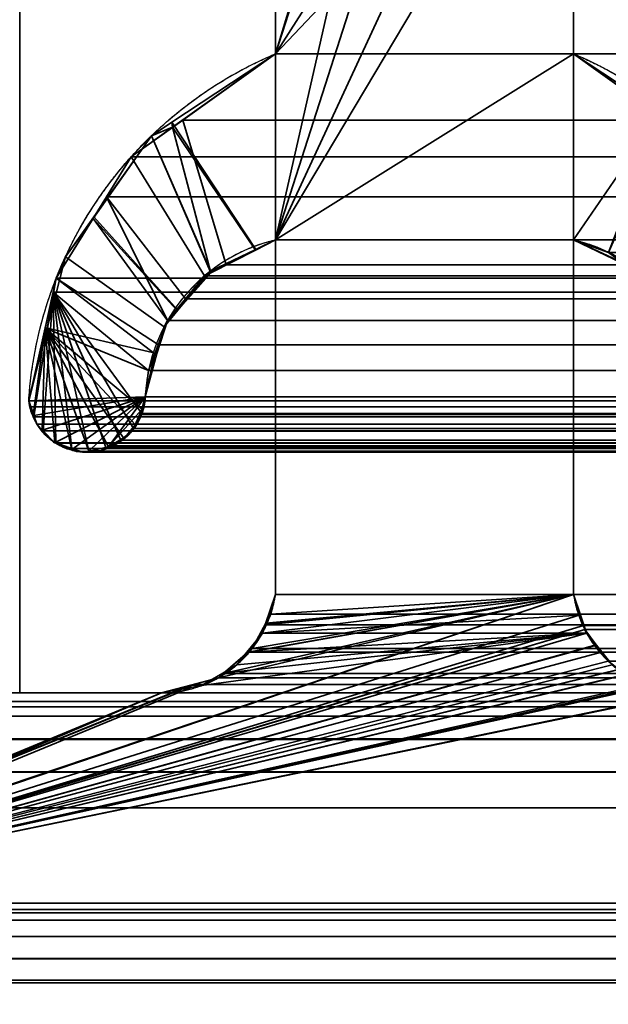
# Model space of a CAD drawing. Header units: millimetres. Extents: x -490 to 6690, y -115 to 152.
# Tile 42 of 256: x -309 to -306.06, y 3.45 to 8.36. Entities that reach past the tile are written whole.
import ezdxf

# ---------------------------------------------------------------- set-up
doc = ezdxf.new("R2010")
doc.units = ezdxf.units.MM
doc.layers.add('151', color=253, linetype='Continuous')

# ---------------------------------------------------------------- blocks, each defined once
blk = doc.blocks.new('UG_SURFACE_001')
at = {"layer": '151', "color": 252, "linetype": 'Continuous', "lineweight": 35}
for points in [[(490, -6.2, 2202.5001), (490, 133.2, 2202.5001), (-490, 133.2, 2202.5001), (-490, -6.2, 2202.5001)], [(-340, -6.2, 2052.5), (-340, 133.2, 2052.5), (340, 133.2, 2052.5), (340, -6.2, 2052.5)]]:
    blk.add_3dface(points, dxfattribs=at)
blk = doc.blocks.new('UG_SURFACE_059')
at = {"layer": '151', "color": 254, "linetype": 'Continuous', "lineweight": 35}
for points in [[(-301.31, 132.0517, -7.5), (-301.25, 131.75, -7.5), (-301.25, 5, -7.5), (-313, 106, -7.5)], [(-305, 13, -7.5), (-313, 106, -7.5), (-301.25, 5, -7.5)], [(-313, 21, 2020.4999), (-313, 5, 2020.4999), (-309, 5, 2016.5), (-309, 13, 2016.5)], [(-309, 13, -7.5), (-313, 5, -7.5), (-313, 21, -7.5)], [(-309, 13, -7.5), (-309, 5, -7.5), (-313, 5, -7.5)], [(-309, 13, 2016.5), (-309, 5, 2016.5), (-309, 5, -7.5), (-309, 13, -7.5)], [(-309, 5, 2016.5), (-313, 5, 2020.4999), (-313, 5, -7.5), (-309, 5, -7.5)]]:
    blk.add_3dface(points, dxfattribs=at)
blk = doc.blocks.new('UG_SURFACE_061')
at = {"layer": '151', "color": 254, "linetype": 'Continuous', "lineweight": 35}
for points in [[(325.25, -10, 2032.7499), (325.25, 136.75, 2032.7499), (-325.25, 136.75, 2032.7499), (-325.25, -10, 2032.7499)], [(317.5, 21, 2025.0001), (317.5, -8, 2025.0001), (-317.5, -8, 2025.0001), (-317.5, 21, 2025.0001)], [(313, 5, 2020.4999), (313, 21, 2020.4999), (-313, 21, 2020.4999), (-313, 5, 2020.4999)], [(-309, 13, 2016.5), (-309, 5, 2016.5), (-313, 5, 2020.4999), (-313, 21, 2020.4999)], [(309, 13, 2016.5), (309, 5, 2016.5), (-309, 5, 2016.5), (-309, 13, 2016.5)], [(313, 5, 2020.4999), (-313, 5, 2020.4999), (-309, 5, 2016.5), (309, 5, 2016.5)]]:
    blk.add_3dface(points, dxfattribs=at)
blk = doc.blocks.new('UG_SURFACE_087')
at = {"layer": '151', "color": 14, "linetype": 'Continuous', "lineweight": 35}
for points in [[(317.3, -10, 2024.8001), (317.3, 19, 2024.8001), (-317.3, 19, 2024.8001), (-317.3, -10, 2024.8001)], [(313.25, 16.25, 2020.75), (313.25, -22, 2020.75), (-313.25, -22, 2020.75), (-313.25, 16.25, 2020.75)]]:
    blk.add_3dface(points, dxfattribs=at)
blk = doc.blocks.new('UG_SURFACE_088')
at = {"layer": '151', "color": 7, "linetype": 'Continuous', "lineweight": 35}
for points in [[(-313.25, 16, 2020.75), (-313.25, -22, 2020.75), (313.25, -22, 2020.75), (313.25, 16, 2020.75)], [(313, 16, 2020.4999), (313, -22, 2020.4999), (-313, -22, 2020.4999), (-313, 16, 2020.4999)]]:
    blk.add_3dface(points, dxfattribs=at)
blk = doc.blocks.new('UG_SURFACE_093')
at = {"layer": '151', "color": 253, "linetype": 'Continuous', "lineweight": 35}
for points in [[(-306.5706, 10.853, 2014.0705), (-306.8799, 10.9421, 2014.38), (-306.888, 10.9407, 2014.3881), (-307.7231, 7.26, 2015.223)], [(-306.888, 10.9407, 2014.3881), (-307.2068, 10.8848, 2014.7069), (-307.7231, 9.7575, 2015.223), (-307.7231, 8.1895, 2015.223)], [(-307.7231, 8.1895, 2015.223), (-307.7231, 7.26, 2015.223), (-306.888, 10.9407, 2014.3881)], [(-307.7231, 8.1895, -7.5), (-307.7231, 9.7575, -7.5), (-306.8882, 10.9368, -7.5), (-306.2351, 9.7575, -7.5)], [(-307.7231, 7.26, 2015.223), (-306.1516, 10.6485, 2013.6516), (-306.5706, 10.853, 2014.0705)], [(-306.2351, 9.7575, 2013.7351), (-306.1516, 10.6485, 2013.6516), (-307.7231, 7.26, 2015.223)], [(-307.7231, 9.7575, -7.5), (-307.7231, 8.1895, -7.5), (-307.7231, 8.1895, 2015.223), (-307.7231, 9.7575, 2015.223)], [(-307.7231, 7.26, -7.5), (-306.2351, 9.7575, -7.5), (-306.2351, 8.1895, -7.5)], [(-306.2351, 9.7575, -7.5), (-307.7231, 7.26, -7.5), (-307.7231, 8.1895, -7.5)], [(-307.7231, 7.26, 2015.223), (-306.2351, 8.1895, 2013.7351), (-306.2351, 9.7575, 2013.7351)], [(-306.2351, 8.1895, -7.5), (-306.2351, 9.7575, -7.5), (-306.2351, 9.7575, 2013.7351), (-306.2351, 8.1895, 2013.7351)], [(-308.241, 7.8473, -7.5), (-308.2369, 7.8224, 2015.7368), (-307.7231, 8.1895, 2015.223)], [(-307.7231, 8.1895, 2015.223), (-307.7231, 8.1895, -7.5), (-308.241, 7.8473, -7.5)], [(-308.241, 7.8473, -7.5), (-307.7231, 8.1895, -7.5), (-307.7231, 7.26, -7.5), (-307.8208, 7.2132, -7.5)], [(-307.8232, 7.2094, 2015.3232), (-307.7231, 7.26, 2015.223), (-307.7231, 8.1895, 2015.223), (-308.2369, 7.8224, 2015.7368)], [(-306.2351, 8.1895, -7.5), (-306.2351, 7.26, -7.5), (-307.7231, 7.26, -7.5)], [(-306.2351, 8.1895, 2013.7351), (-307.7231, 7.26, 2015.223), (-306.2351, 7.26, 2013.7351)], [(-306.2351, 8.1895, -7.5), (-306.2351, 8.1895, 2013.7351), (-305.7976, 7.8767, 2013.2976)], [(-305.7976, 7.8767, 2013.2976), (-305.7965, 7.8997, -7.5), (-306.2351, 8.1895, -7.5)], [(-306.2351, 7.26, -7.5), (-306.2351, 8.1895, -7.5), (-305.7965, 7.8997, -7.5)], [(-306.2351, 7.26, 2013.7351), (-306.0609, 7.1982, 2013.561), (-305.7976, 7.8767, 2013.2976), (-306.2351, 8.1895, 2013.7351)], [(-305.7965, 7.8997, -7.5), (-305.6164, 7.7807, -7.5), (-305.9953, 7.1452, -7.5), (-306.2351, 7.26, -7.5)], [(-308.3417, 7.7807, -7.5), (-308.4441, 7.6744, 2015.944), (-308.2369, 7.8224, 2015.7368)], [(-308.2369, 7.8224, 2015.7368), (-308.4441, 7.6744, 2015.944), (-308.0772, 7.0808, 2015.5773), (-308.046, 7.0966, 2015.5461)], [(-308.2369, 7.8224, 2015.7368), (-308.241, 7.8473, -7.5), (-308.3417, 7.7807, -7.5)], [(-307.8208, 7.2132, -7.5), (-308.048, 7.1044, -7.5), (-308.3417, 7.7807, -7.5), (-308.241, 7.8473, -7.5)], [(-308.2369, 7.8224, 2015.7368), (-308.046, 7.0966, 2015.5461), (-307.8232, 7.2094, 2015.3232)], [(-308.3417, 7.7807, -7.5), (-308.6339, 7.3668, 2016.1338), (-308.4441, 7.6744, 2015.944)], [(-308.3417, 7.7807, -7.5), (-308.6302, 7.3751, -7.5), (-308.6339, 7.3668, 2016.1338)], [(-308.6302, 7.3751, -7.5), (-308.3417, 7.7807, -7.5), (-308.0486, 7.1041, -7.5), (-308.2102, 6.9097, -7.5)], [(-308.048, 7.1044, -7.5), (-308.0486, 7.1041, -7.5), (-308.3417, 7.7807, -7.5)], [(-308.2177, 6.9118, 2015.7177), (-308.0772, 7.0808, 2015.5773), (-308.4441, 7.6744, 2015.944), (-308.6339, 7.3668, 2016.1338)], [(-308.6339, 7.3668, 2016.1338), (-308.6302, 7.3751, -7.5), (-308.7715, 7.1765, -7.5)], [(-308.2102, 6.9097, -7.5), (-308.2793, 6.8265, -7.5), (-308.7715, 7.1765, -7.5), (-308.6302, 7.3751, -7.5)], [(-308.7715, 7.1765, -7.5), (-308.8175, 7.0692, 2016.3174), (-308.6339, 7.3668, 2016.1338)], [(-308.3251, 6.6919, 2015.825), (-308.2616, 6.8589, 2015.7616), (-308.6339, 7.3668, 2016.1338), (-308.8175, 7.0692, 2016.3174)], [(-308.6339, 7.3668, 2016.1338), (-308.2616, 6.8589, 2015.7616), (-308.2177, 6.9118, 2015.7177)], [(-307.7231, 7.26, 2015.223), (-307.8232, 7.2094, 2015.3232), (-307.8208, 7.2132, -7.5)], [(-307.8208, 7.2132, -7.5), (-307.7231, 7.26, -7.5), (-307.7231, 7.26, 2015.223)], [(-307.7231, 7.26, -7.5), (-307.7231, 5.4905, -7.5), (-307.7231, 5.4905, 2015.223), (-307.7231, 7.26, 2015.223)], [(-306.2351, 7.26, -7.5), (-306.2351, 5.4905, -7.5), (-307.7231, 5.4905, -7.5), (-307.7231, 7.26, -7.5)], [(-306.2351, 5.4905, 2013.7351), (-306.2351, 7.26, 2013.7351), (-307.7231, 7.26, 2015.223), (-307.7231, 5.4905, 2015.223)], [(-306.2351, 5.4905, -7.5), (-306.2351, 7.26, -7.5), (-306.2351, 7.26, 2013.7351), (-306.2351, 5.4905, 2013.7351)], [(-306.2351, 7.26, -7.5), (-305.9953, 7.1452, -7.5), (-305.9933, 7.1469, 2013.4933)], [(-305.9933, 7.1469, 2013.4933), (-306.0609, 7.1982, 2013.561), (-306.2351, 7.26, -7.5)], [(-306.0609, 7.1982, 2013.561), (-306.2351, 7.26, 2013.7351), (-306.2351, 7.26, -7.5)], [(-308.8175, 7.0692, 2016.3174), (-308.7715, 7.1765, -7.5), (-308.8621, 6.8207, -7.5)], [(-308.8621, 6.8207, -7.5), (-308.7715, 7.1765, -7.5), (-308.2793, 6.8265, -7.5), (-308.3152, 6.6931, -7.5)], [(-308.048, 7.1044, -7.5), (-307.8208, 7.2132, -7.5), (-307.8232, 7.2094, 2015.3232)], [(-307.8232, 7.2094, 2015.3232), (-308.046, 7.0966, 2015.5461), (-308.048, 7.1044, -7.5)], [(-308.0772, 7.0808, 2015.5773), (-308.2177, 6.9118, 2015.7177), (-308.2102, 6.9097, -7.5)], [(-308.2102, 6.9097, -7.5), (-308.0486, 7.1041, -7.5), (-308.046, 7.0966, 2015.5461)], [(-308.046, 7.0966, 2015.5461), (-308.0772, 7.0808, 2015.5773), (-308.2102, 6.9097, -7.5)], [(-308.0486, 7.1041, -7.5), (-308.048, 7.1044, -7.5), (-308.046, 7.0966, 2015.5461)], [(-308.8621, 6.8207, -7.5), (-308.8735, 6.8194, 2016.3734), (-308.8175, 7.0692, 2016.3174)], [(-308.8175, 7.0692, 2016.3174), (-308.8735, 6.8194, 2016.3734), (-308.3566, 6.6089, 2015.8565), (-308.3251, 6.6919, 2015.825)], [(-308.2793, 6.8265, -7.5), (-308.2102, 6.9097, -7.5), (-308.2177, 6.9118, 2015.7177), (-308.2616, 6.8589, 2015.7616)], [(-308.2616, 6.8589, 2015.7616), (-308.3251, 6.6919, 2015.825), (-308.3152, 6.6931, -7.5)], [(-308.3152, 6.6931, -7.5), (-308.2793, 6.8265, -7.5), (-308.2616, 6.8589, 2015.7616)], [(-308.8735, 6.8194, 2016.3734), (-308.8621, 6.8207, -7.5), (-308.9546, 6.458, -7.5)], [(-308.3152, 6.6931, -7.5), (-308.3731, 6.478, -7.5), (-308.9546, 6.458, -7.5), (-308.8621, 6.8207, -7.5)], [(-308.9546, 6.458, -7.5), (-308.9546, 6.458, 2016.4545), (-308.8735, 6.8194, 2016.3734)], [(-308.8735, 6.8194, 2016.3734), (-308.9546, 6.458, 2016.4545), (-308.9492, 6.4266, 2016.4492), (-308.9323, 6.3851, 2016.4323)], [(-308.9323, 6.3851, 2016.4323), (-308.9142, 6.3405, 2016.4142), (-308.8877, 6.3131, 2016.3877), (-308.8735, 6.8194, 2016.3734)], [(-308.8877, 6.3131, 2016.3877), (-308.8241, 6.2473, 2016.324), (-308.8241, 6.2473, 2016.324), (-308.8735, 6.8194, 2016.3734)], [(-308.8735, 6.8194, 2016.3734), (-308.6553, 6.2066, 2016.1552), (-308.5569, 6.2273, 2016.057)], [(-308.8735, 6.8194, 2016.3734), (-308.8241, 6.2473, 2016.324), (-308.7406, 6.2195, 2016.2406)], [(-308.7406, 6.2195, 2016.2406), (-308.6841, 6.2006, 2016.1841), (-308.6553, 6.2066, 2016.1552), (-308.8735, 6.8194, 2016.3734)], [(-308.8735, 6.8194, 2016.3734), (-308.4217, 6.3368, 2015.9216), (-308.3917, 6.3882, 2015.8918), (-308.3864, 6.4141, 2015.8863)], [(-308.5569, 6.2273, 2016.057), (-308.5297, 6.233, 2016.0298), (-308.481, 6.2724, 2015.981), (-308.8735, 6.8194, 2016.3734)], [(-308.481, 6.2724, 2015.981), (-308.4399, 6.3056, 2015.94), (-308.4217, 6.3368, 2015.9216), (-308.8735, 6.8194, 2016.3734)], [(-308.3864, 6.4141, 2015.8863), (-308.3731, 6.478, 2015.8732), (-308.3566, 6.6089, 2015.8565), (-308.8735, 6.8194, 2016.3734)], [(-308.3731, 6.478, -7.5), (-308.3152, 6.6931, -7.5), (-308.3251, 6.6919, 2015.825)], [(-308.3251, 6.6919, 2015.825), (-308.3566, 6.6089, 2015.8565), (-308.3731, 6.478, -7.5)], [(-308.3566, 6.6089, 2015.8565), (-308.3731, 6.478, 2015.8732), (-308.3731, 6.478, -7.5)], [(-308.9295, 6.3846, -7.5), (-308.9546, 6.458, -7.5), (-308.3731, 6.478, -7.5)], [(-308.9546, 6.458, -7.5), (-308.9295, 6.3846, -7.5), (-308.9323, 6.3851, 2016.4323)], [(-308.9323, 6.3851, 2016.4323), (-308.9492, 6.4266, 2016.4492), (-308.9546, 6.458, -7.5)], [(-308.9492, 6.4266, 2016.4492), (-308.9546, 6.458, 2016.4545), (-308.9546, 6.458, -7.5)], [(-308.3731, 6.478, -7.5), (-308.8864, 6.3112, -7.5), (-308.9148, 6.3414, -7.5), (-308.9295, 6.3846, -7.5)], [(-308.3731, 6.478, -7.5), (-308.8235, 6.2487, -7.5), (-308.8304, 6.2516, -7.5), (-308.8864, 6.3112, -7.5)], [(-308.7405, 6.2145, -7.5), (-308.8235, 6.2487, -7.5), (-308.3731, 6.478, -7.5)], [(-308.6548, 6.2067, -7.5), (-308.7164, 6.2046, -7.5), (-308.7405, 6.2145, -7.5), (-308.3731, 6.478, -7.5)], [(-308.5587, 6.2259, -7.5), (-308.5932, 6.2088, -7.5), (-308.6548, 6.2067, -7.5), (-308.3731, 6.478, -7.5)], [(-308.5587, 6.2259, -7.5), (-308.3731, 6.478, -7.5), (-308.3899, 6.4146, -7.5)], [(-308.3899, 6.4146, -7.5), (-308.3731, 6.478, -7.5), (-308.3731, 6.478, 2015.8732)], [(-308.3731, 6.478, 2015.8732), (-308.3864, 6.4141, 2015.8863), (-308.3899, 6.4146, -7.5)], [(-308.5587, 6.2259, -7.5), (-308.3899, 6.4146, -7.5), (-308.4228, 6.3369, -7.5), (-308.4795, 6.2675, -7.5)], [(-308.3899, 6.4146, -7.5), (-308.4048, 6.3589, -7.5), (-308.4228, 6.3369, -7.5)], [(-308.4228, 6.3369, -7.5), (-308.4048, 6.3589, -7.5), (-308.3864, 6.4141, 2015.8863)], [(-308.3864, 6.4141, 2015.8863), (-308.3917, 6.3882, 2015.8918), (-308.4228, 6.3369, -7.5)], [(-308.4048, 6.3589, -7.5), (-308.3899, 6.4146, -7.5), (-308.3864, 6.4141, 2015.8863)], [(-308.9142, 6.3405, 2016.4142), (-308.9323, 6.3851, 2016.4323), (-308.9295, 6.3846, -7.5)], [(-308.9295, 6.3846, -7.5), (-308.9148, 6.3414, -7.5), (-308.9142, 6.3405, 2016.4142)], [(-308.9148, 6.3414, -7.5), (-308.8864, 6.3112, -7.5), (-308.8877, 6.3131, 2016.3877)], [(-308.8877, 6.3131, 2016.3877), (-308.9142, 6.3405, 2016.4142), (-308.9148, 6.3414, -7.5)], [(-308.3917, 6.3882, 2015.8918), (-308.4217, 6.3368, 2015.9216), (-308.4228, 6.3369, -7.5)], [(-308.8241, 6.2473, 2016.324), (-308.8877, 6.3131, 2016.3877), (-308.8864, 6.3112, -7.5)], [(-308.8864, 6.3112, -7.5), (-308.8304, 6.2516, -7.5), (-308.8241, 6.2473, 2016.324)], [(-308.4399, 6.3056, 2015.94), (-308.481, 6.2724, 2015.981), (-308.4795, 6.2675, -7.5)], [(-308.4795, 6.2675, -7.5), (-308.4228, 6.3369, -7.5), (-308.4217, 6.3368, 2015.9216)], [(-308.4217, 6.3368, 2015.9216), (-308.4399, 6.3056, 2015.94), (-308.4795, 6.2675, -7.5)], [(-308.7406, 6.2195, 2016.2406), (-308.8241, 6.2473, 2016.324), (-308.8235, 6.2487, -7.5)], [(-308.8235, 6.2487, -7.5), (-308.7405, 6.2145, -7.5), (-308.7406, 6.2195, 2016.2406)], [(-308.5587, 6.2259, -7.5), (-308.4828, 6.2635, -7.5), (-308.481, 6.2724, 2015.981)], [(-308.481, 6.2724, 2015.981), (-308.5297, 6.233, 2016.0298), (-308.5587, 6.2259, -7.5)], [(-308.4795, 6.2675, -7.5), (-308.4828, 6.2635, -7.5), (-308.5587, 6.2259, -7.5)], [(-308.4828, 6.2635, -7.5), (-308.4795, 6.2675, -7.5), (-308.481, 6.2724, 2015.981)], [(-308.7406, 6.2195, 2016.2406), (-308.7405, 6.2145, -7.5), (-308.7164, 6.2046, -7.5)], [(-308.6841, 6.2006, 2016.1841), (-308.7406, 6.2195, 2016.2406), (-308.7164, 6.2046, -7.5)], [(-308.7164, 6.2046, -7.5), (-308.6548, 6.2067, -7.5), (-308.6553, 6.2066, 2016.1552)], [(-308.6553, 6.2066, 2016.1552), (-308.6841, 6.2006, 2016.1841), (-308.7164, 6.2046, -7.5)], [(-308.5569, 6.2273, 2016.057), (-308.6553, 6.2066, 2016.1552), (-308.6548, 6.2067, -7.5)], [(-308.6548, 6.2067, -7.5), (-308.5932, 6.2088, -7.5), (-308.5569, 6.2273, 2016.057)], [(-308.5932, 6.2088, -7.5), (-308.5587, 6.2259, -7.5), (-308.5569, 6.2273, 2016.057)], [(-308.5297, 6.233, 2016.0298), (-308.5569, 6.2273, 2016.057), (-308.5587, 6.2259, -7.5)], [(-310.9466, 3.9013, 2018.4467), (-306.2351, 5.4905, 2013.7351), (-308.0079, 5.0751, 2015.5079), (-308.1464, 5.0385, 2015.6465)], [(-306.2026, 5.3886, 2013.7026), (-306.2351, 5.4905, 2013.7351), (-310.9466, 3.9013, 2018.4467), (-310.8797, 3.9188, 2018.3797)], [(-307.984, 5.0957, 2015.4839), (-308.0079, 5.0751, 2015.5079), (-306.2351, 5.4905, 2013.7351)], [(-306.2351, 5.4905, 2013.7351), (-307.8607, 5.2019, 2015.3608), (-307.984, 5.0957, 2015.4839)], [(-306.2351, 5.4905, 2013.7351), (-307.8392, 5.2205, 2015.3391), (-307.8607, 5.2019, 2015.3608)], [(-307.7707, 5.3478, 2015.2707), (-307.8392, 5.2205, 2015.3391), (-306.2351, 5.4905, 2013.7351)], [(-306.2351, 5.4905, -7.5), (-307.7882, 5.2976, -7.5), (-307.7723, 5.3448, -7.5)], [(-307.7882, 5.2976, -7.5), (-306.2351, 5.4905, -7.5), (-306.2003, 5.3876, -7.5)], [(-307.7466, 5.3926, 2015.2466), (-307.7231, 5.4905, -7.5), (-307.7723, 5.3448, -7.5)], [(-307.7723, 5.3448, -7.5), (-307.7231, 5.4905, -7.5), (-306.2351, 5.4905, -7.5)], [(-306.2351, 5.4905, 2013.7351), (-307.7466, 5.3926, 2015.2466), (-307.7707, 5.3478, 2015.2707)], [(-307.7466, 5.3926, 2015.2466), (-307.7231, 5.4905, 2015.223), (-307.7231, 5.4905, -7.5)], [(-306.2351, 5.4905, 2013.7351), (-307.7231, 5.4905, 2015.223), (-307.7466, 5.3926, 2015.2466)], [(-306.2351, 5.4905, -7.5), (-306.2351, 5.4905, 2013.7351), (-306.2026, 5.3886, 2013.7026)], [(-306.2026, 5.3886, 2013.7026), (-306.2003, 5.3876, -7.5), (-306.2351, 5.4905, -7.5)], [(-310.8797, 3.9188, 2018.3797), (-306.1793, 5.3154, 2013.6793), (-306.2026, 5.3886, 2013.7026)], [(-306.2003, 5.3876, -7.5), (-306.1699, 5.2976, -7.5), (-307.7882, 5.2976, -7.5)], [(-307.7723, 5.3448, -7.5), (-307.7707, 5.3478, 2015.2707), (-307.7466, 5.3926, 2015.2466)], [(-306.2003, 5.3876, -7.5), (-306.2026, 5.3886, 2013.7026), (-306.1793, 5.3154, 2013.6793)], [(-306.1793, 5.3154, 2013.6793), (-306.1699, 5.2976, -7.5), (-306.2003, 5.3876, -7.5)], [(-310.8797, 3.9188, 2018.3797), (-310.7611, 3.95, 2018.2612), (-306.1793, 5.3154, 2013.6793)], [(-306.1229, 5.2395, 2013.6228), (-306.1793, 5.3154, 2013.6793), (-310.7611, 3.95, 2018.2612)], [(-307.8392, 5.2205, 2015.3391), (-307.7707, 5.3478, 2015.2707), (-307.7723, 5.3448, -7.5)], [(-307.8392, 5.2205, 2015.3391), (-307.7723, 5.3448, -7.5), (-307.7882, 5.2976, -7.5)], [(-306.1699, 5.2976, -7.5), (-306.1793, 5.3154, 2013.6793), (-306.1229, 5.2395, 2013.6228)], [(-310.7611, 3.95, -7.5), (-306.1699, 5.2976, -7.5), (-306.1212, 5.2375, -7.5)], [(-308.1452, 5.0264, -7.5), (-308.0917, 5.036, -7.5), (-306.1699, 5.2976, -7.5), (-310.7611, 3.95, -7.5)], [(-306.1699, 5.2976, -7.5), (-308.0917, 5.036, -7.5), (-307.9863, 5.0983, -7.5)], [(-307.9863, 5.0983, -7.5), (-307.9165, 5.1396, -7.5), (-306.1699, 5.2976, -7.5)], [(-306.1699, 5.2976, -7.5), (-307.9165, 5.1396, -7.5), (-307.8654, 5.2025, -7.5)], [(-307.7882, 5.2976, -7.5), (-307.8654, 5.2025, -7.5), (-307.8607, 5.2019, 2015.3608)], [(-307.8654, 5.2025, -7.5), (-307.7882, 5.2976, -7.5), (-306.1699, 5.2976, -7.5)], [(-307.7882, 5.2976, -7.5), (-307.8607, 5.2019, 2015.3608), (-307.8392, 5.2205, 2015.3391)], [(-306.1229, 5.2395, 2013.6228), (-306.1212, 5.2375, -7.5), (-306.1699, 5.2976, -7.5)], [(-310.7611, 3.95, 2018.2612), (-306.0625, 5.1583, 2013.5624), (-306.1229, 5.2395, 2013.6228)], [(-306.1212, 5.2375, -7.5), (-306.0417, 5.1396, -7.5), (-310.7611, 3.95, -7.5)], [(-306.1212, 5.2375, -7.5), (-306.1229, 5.2395, 2013.6228), (-306.0625, 5.1583, 2013.5624)], [(-306.0625, 5.1583, 2013.5624), (-306.0417, 5.1396, -7.5), (-306.1212, 5.2375, -7.5)], [(-307.9165, 5.1396, -7.5), (-307.984, 5.0957, 2015.4839), (-307.8607, 5.2019, 2015.3608)], [(-307.8607, 5.2019, 2015.3608), (-307.8654, 5.2025, -7.5), (-307.9165, 5.1396, -7.5)], [(-306.0076, 5.1155, 2013.5076), (-306.0625, 5.1583, 2013.5624), (-310.7611, 3.95, 2018.2612)], [(-310.7611, 3.95, -7.5), (-306.0417, 5.1396, -7.5), (-306.0056, 5.1182, -7.5)], [(-306.0056, 5.1182, -7.5), (-305.8664, 5.036, -7.5), (-310.7611, 3.95, -7.5)], [(-310.7611, 3.95, 2018.2612), (-305.9744, 5.0896, 2013.4745), (-306.0076, 5.1155, 2013.5076)], [(-307.9165, 5.1396, -7.5), (-307.9863, 5.0983, -7.5), (-307.984, 5.0957, 2015.4839)], [(-306.0417, 5.1396, -7.5), (-306.0625, 5.1583, 2013.5624), (-306.0076, 5.1155, 2013.5076)], [(-305.8464, 5.0503, 2013.3464), (-305.9744, 5.0896, 2013.4745), (-310.7611, 3.95, 2018.2612)], [(-308.0917, 5.036, -7.5), (-308.1464, 5.0385, 2015.6465), (-308.0079, 5.0751, 2015.5079)], [(-308.0079, 5.0751, 2015.5079), (-307.9863, 5.0983, -7.5), (-308.0917, 5.036, -7.5)], [(-308.0079, 5.0751, 2015.5079), (-307.984, 5.0957, 2015.4839), (-307.9863, 5.0983, -7.5)], [(-308.1464, 5.0385, 2015.6465), (-308.2921, 5, 2015.7921), (-310.9466, 3.9013, 2018.4467)], [(-310.7611, 3.95, 2018.2612), (-305.6836, 5.0003, 2013.1836), (-305.8464, 5.0503, 2013.3464)], [(-310.7611, 3.95, -7.5), (-305.8664, 5.036, -7.5), (-305.849, 5.0329, -7.5)], [(-305.849, 5.0329, -7.5), (-305.6661, 5, -7.5), (-310.7611, 3.95, -7.5)], [(-310.7611, 3.95, -7.5), (-308.2921, 5, -7.5), (-308.1452, 5.0264, -7.5)], [(-308.2921, 5, -7.5), (-308.2921, 5, 2015.7921), (-308.1464, 5.0385, 2015.6465)], [(-308.1464, 5.0385, 2015.6465), (-308.1452, 5.0264, -7.5), (-308.2921, 5, -7.5)], [(-308.0917, 5.036, -7.5), (-308.1452, 5.0264, -7.5), (-308.1464, 5.0385, 2015.6465)], [(-311.6051, 5, 2019.105), (-308.2921, 5, 2015.7921), (-308.2921, 5, -7.5), (-311.6051, 5, -7.5)], [(-311.6051, 5, -7.5), (-308.2921, 5, -7.5), (-310.7611, 3.95, -7.5), (-310.8802, 3.9255, -7.5)], [(-308.2921, 5, 2015.7921), (-311.6051, 5, 2019.105), (-310.9466, 3.9013, 2018.4467)], [(-305.6661, 5, 2013.1662), (-305.6836, 5.0003, 2013.1836), (-310.7611, 3.95, 2018.2612), (-301.9001, 3.95, 2009.4001)], [(-305.6661, 5, -7.5), (-301, 5, -7.5), (-301.9001, 3.95, -7.5), (-310.7611, 3.95, -7.5)], [(-310.7611, 3.95, 2018.2612), (-310.7611, 3.95, -7.5), (-301.9001, 3.95, -7.5), (-301.9001, 3.95, 2009.4001)]]:
    blk.add_3dface(points, dxfattribs=at)
blk = doc.blocks.new('UG_SURFACE_094')
at = {"layer": '151', "color": 253, "linetype": 'Continuous', "lineweight": 35}
for points in [[(-307.7231, 8.1895, 2015.223), (-307.7231, 9.7575, 2015.223), (-307.1167, 10.9006, 2014.6167), (-306.8799, 10.9421, 2014.38)], [(-306.8799, 10.9421, 2014.38), (-306.8397, 10.9305, 2014.3397), (-307.7231, 8.1895, 2015.223)], [(-306.8397, 10.9305, 2014.3397), (-306.5706, 10.853, 2014.0705), (-306.1516, 10.6485, 2013.6516), (-307.7231, 8.1895, 2015.223)], [(-307.7231, 7.26, 2015.223), (-306.1516, 10.6485, 2013.6516), (-306.2351, 9.7575, 2013.7351)], [(-306.1516, 10.6485, 2013.6516), (-307.7231, 7.26, 2015.223), (-307.7231, 8.1895, 2015.223)], [(-307.7231, 9.7575, 2015.223), (-307.7231, 8.1895, 2015.223), (307.7231, 8.1895, 2015.223), (307.7231, 9.7575, 2015.223)], [(-307.7231, 7.26, 2015.223), (-306.2351, 9.7575, 2013.7351), (-306.2351, 8.1895, 2013.7351)], [(-306.2351, 8.1895, 2013.7351), (-306.2351, 9.7575, 2013.7351), (306.2351, 9.7575, 2013.7351), (306.2351, 8.1895, 2013.7351)], [(307.7231, 8.1895, 2015.223), (-307.7231, 8.1895, 2015.223), (-308.1858, 7.8589, 2015.6858), (308.1858, 7.8589, 2015.6858)], [(-308.1858, 7.8589, 2015.6858), (-307.7231, 8.1895, 2015.223), (-307.7231, 7.26, 2015.223), (-307.9689, 7.1356, 2015.4688)], [(-306.2351, 8.1895, 2013.7351), (-306.2351, 7.26, 2013.7351), (-307.7231, 7.26, 2015.223)], [(305.7725, 7.8587, 2013.2725), (-305.7725, 7.8587, 2013.2725), (-306.2351, 8.1895, 2013.7351), (306.2351, 8.1895, 2013.7351)], [(-306.0609, 7.1982, 2013.561), (-306.2351, 7.26, 2013.7351), (-306.2351, 8.1895, 2013.7351), (-305.7725, 7.8587, 2013.2725)], [(308.4441, 7.6744, 2015.944), (308.1858, 7.8589, 2015.6858), (-308.1858, 7.8589, 2015.6858), (-308.4441, 7.6744, 2015.944)], [(-307.9689, 7.1356, 2015.4688), (-308.0772, 7.0808, 2015.5773), (-308.4441, 7.6744, 2015.944), (-308.1858, 7.8589, 2015.6858)], [(-308.5664, 7.4761, 2016.0663), (308.5664, 7.4761, 2016.0663), (308.4441, 7.6744, 2015.944)], [(-308.4441, 7.6744, 2015.944), (-308.5664, 7.4761, 2016.0663), (308.4441, 7.6744, 2015.944)], [(-308.5664, 7.4761, 2016.0663), (-308.4441, 7.6744, 2015.944), (-308.0772, 7.0808, 2015.5773), (-308.1722, 6.9665, 2015.6722)], [(308.8175, 7.0692, 2016.3174), (308.5664, 7.4761, 2016.0663), (-308.5664, 7.4761, 2016.0663), (-308.8175, 7.0692, 2016.3174)], [(-308.8175, 7.0692, 2016.3174), (-308.5664, 7.4761, 2016.0663), (-308.2616, 6.8589, 2015.7616), (-308.3079, 6.737, 2015.8079)], [(-308.1722, 6.9665, 2015.6722), (-308.2616, 6.8589, 2015.7616), (-308.5664, 7.4761, 2016.0663)], [(307.9689, 7.1356, 2015.4688), (-307.9689, 7.1356, 2015.4688), (-307.7231, 7.26, 2015.223), (307.7231, 7.26, 2015.223)], [(-307.7231, 7.26, 2015.223), (-307.7231, 5.4905, 2015.223), (307.7231, 5.4905, 2015.223), (307.7231, 7.26, 2015.223)], [(-306.2351, 7.26, 2013.7351), (-306.2351, 5.4905, 2013.7351), (-307.7231, 5.4905, 2015.223), (-307.7231, 7.26, 2015.223)], [(306.0609, 7.1982, 2013.561), (-306.2351, 7.26, 2013.7351), (-306.0609, 7.1982, 2013.561)], [(306.0609, 7.1982, 2013.561), (306.2351, 7.26, 2013.7351), (-306.2351, 7.26, 2013.7351)], [(-306.2351, 5.4905, 2013.7351), (-306.2351, 7.26, 2013.7351), (306.2351, 7.26, 2013.7351), (306.2351, 5.4905, 2013.7351)], [(-308.0772, 7.0808, 2015.5773), (-307.9689, 7.1356, 2015.4688), (307.9689, 7.1356, 2015.4688), (308.0772, 7.0808, 2015.5773)], [(308.0772, 7.0808, 2015.5773), (-308.1722, 6.9665, 2015.6722), (-308.0772, 7.0808, 2015.5773)], [(308.0772, 7.0808, 2015.5773), (308.1722, 6.9665, 2015.6722), (-308.1722, 6.9665, 2015.6722)], [(-308.8175, 7.0692, 2016.3174), (-308.833, 7, 2016.3331), (308.833, 7, 2016.3331)], [(-308.3079, 6.737, 2015.8079), (-308.3566, 6.6089, 2015.8565), (-308.833, 7, 2016.3331), (-308.8175, 7.0692, 2016.3174)], [(-308.8175, 7.0692, 2016.3174), (308.833, 7, 2016.3331), (308.8175, 7.0692, 2016.3174)], [(308.833, 7, 2016.3331), (-308.833, 7, 2016.3331), (-308.9546, 6.458, 2016.4545), (308.9546, 6.458, 2016.4545)], [(-308.929, 6.3768, 2016.4289), (-308.9492, 6.4266, 2016.4492), (-308.9546, 6.458, 2016.4545), (-308.833, 7, 2016.3331)], [(-308.8824, 6.3076, 2016.3825), (-308.9142, 6.3405, 2016.4142), (-308.929, 6.3768, 2016.4289), (-308.833, 7, 2016.3331)], [(-308.833, 7, 2016.3331), (-308.8198, 6.2459, 2016.3198), (-308.8241, 6.2473, 2016.324), (-308.8824, 6.3076, 2016.3825)], [(-308.833, 7, 2016.3331), (-308.6553, 6.2066, 2016.1552), (-308.6841, 6.2006, 2016.1841), (-308.7392, 6.219, 2016.2392)], [(-308.833, 7, 2016.3331), (-308.4948, 6.2612, 2015.9948), (-308.5297, 6.233, 2016.0298), (-308.5704, 6.2245, 2016.0704)], [(-308.5704, 6.2245, 2016.0704), (-308.6553, 6.2066, 2016.1552), (-308.833, 7, 2016.3331)], [(-308.833, 7, 2016.3331), (-308.4324, 6.3184, 2015.9323), (-308.4399, 6.3056, 2015.94), (-308.4948, 6.2612, 2015.9948)], [(-308.7392, 6.219, 2016.2392), (-308.8198, 6.2459, 2016.3198), (-308.833, 7, 2016.3331)], [(-308.833, 7, 2016.3331), (-308.3566, 6.6089, 2015.8565), (-308.3731, 6.478, 2015.8732), (-308.3907, 6.3934, 2015.8906)], [(-308.3907, 6.3934, 2015.8906), (-308.3917, 6.3882, 2015.8918), (-308.4324, 6.3184, 2015.9323), (-308.833, 7, 2016.3331)], [(-308.2616, 6.8589, 2015.7616), (-308.1722, 6.9665, 2015.6722), (308.1722, 6.9665, 2015.6722), (308.2616, 6.8589, 2015.7616)], [(308.3079, 6.737, 2015.8079), (-308.3079, 6.737, 2015.8079), (-308.2616, 6.8589, 2015.7616)], [(308.2616, 6.8589, 2015.7616), (308.3079, 6.737, 2015.8079), (-308.2616, 6.8589, 2015.7616)], [(-308.3566, 6.6089, 2015.8565), (-308.3079, 6.737, 2015.8079), (308.3079, 6.737, 2015.8079), (308.3566, 6.6089, 2015.8565)], [(308.3731, 6.478, 2015.8732), (-308.3731, 6.478, 2015.8732), (-308.3566, 6.6089, 2015.8565)], [(308.3566, 6.6089, 2015.8565), (308.3731, 6.478, 2015.8732), (-308.3566, 6.6089, 2015.8565)], [(308.9546, 6.458, 2016.4545), (-308.9546, 6.458, 2016.4545), (-308.9492, 6.4266, 2016.4492)], [(308.9492, 6.4266, 2016.4492), (308.9546, 6.458, 2016.4545), (-308.9492, 6.4266, 2016.4492)], [(308.3907, 6.3934, 2015.8906), (-308.3907, 6.3934, 2015.8906), (-308.3731, 6.478, 2015.8732), (308.3731, 6.478, 2015.8732)], [(-308.9492, 6.4266, 2016.4492), (-308.929, 6.3768, 2016.4289), (308.929, 6.3768, 2016.4289), (308.9492, 6.4266, 2016.4492)], [(-308.3917, 6.3882, 2015.8918), (308.3907, 6.3934, 2015.8906), (308.3917, 6.3882, 2015.8918)], [(-308.3917, 6.3882, 2015.8918), (-308.3907, 6.3934, 2015.8906), (308.3907, 6.3934, 2015.8906)], [(308.929, 6.3768, 2016.4289), (-308.929, 6.3768, 2016.4289), (-308.9142, 6.3405, 2016.4142)], [(308.9142, 6.3405, 2016.4142), (308.929, 6.3768, 2016.4289), (-308.9142, 6.3405, 2016.4142)], [(-308.9142, 6.3405, 2016.4142), (-308.8824, 6.3076, 2016.3825), (308.8824, 6.3076, 2016.3825), (308.9142, 6.3405, 2016.4142)], [(308.3917, 6.3882, 2015.8918), (-308.4324, 6.3184, 2015.9323), (-308.3917, 6.3882, 2015.8918)], [(308.3917, 6.3882, 2015.8918), (308.4324, 6.3184, 2015.9323), (-308.4324, 6.3184, 2015.9323)], [(308.8241, 6.2473, 2016.324), (-308.8824, 6.3076, 2016.3825), (-308.8241, 6.2473, 2016.324)], [(308.8241, 6.2473, 2016.324), (308.8824, 6.3076, 2016.3825), (-308.8824, 6.3076, 2016.3825)], [(308.4399, 6.3056, 2015.94), (-308.4948, 6.2612, 2015.9948), (-308.4399, 6.3056, 2015.94)], [(308.4399, 6.3056, 2015.94), (308.4948, 6.2612, 2015.9948), (-308.4948, 6.2612, 2015.9948)], [(-308.4399, 6.3056, 2015.94), (308.4324, 6.3184, 2015.9323), (308.4399, 6.3056, 2015.94)], [(-308.4399, 6.3056, 2015.94), (-308.4324, 6.3184, 2015.9323), (308.4324, 6.3184, 2015.9323)], [(-308.8241, 6.2473, 2016.324), (-308.8198, 6.2459, 2016.3198), (308.8198, 6.2459, 2016.3198), (308.8241, 6.2473, 2016.324)], [(308.8198, 6.2459, 2016.3198), (-308.8198, 6.2459, 2016.3198), (-308.7392, 6.219, 2016.2392), (308.7392, 6.219, 2016.2392)], [(-308.5297, 6.233, 2016.0298), (308.4948, 6.2612, 2015.9948), (308.5297, 6.233, 2016.0298)], [(-308.5297, 6.233, 2016.0298), (-308.4948, 6.2612, 2015.9948), (308.4948, 6.2612, 2015.9948)], [(308.7392, 6.219, 2016.2392), (-308.7392, 6.219, 2016.2392), (-308.6841, 6.2006, 2016.1841)], [(308.6841, 6.2006, 2016.1841), (308.7392, 6.219, 2016.2392), (-308.6841, 6.2006, 2016.1841)], [(-308.6841, 6.2006, 2016.1841), (-308.6553, 6.2066, 2016.1552), (308.6553, 6.2066, 2016.1552), (308.6841, 6.2006, 2016.1841)], [(308.6553, 6.2066, 2016.1552), (-308.6553, 6.2066, 2016.1552), (-308.5704, 6.2245, 2016.0704), (308.5704, 6.2245, 2016.0704)], [(308.5297, 6.233, 2016.0298), (-308.5704, 6.2245, 2016.0704), (-308.5297, 6.233, 2016.0298)], [(308.5297, 6.233, 2016.0298), (308.5704, 6.2245, 2016.0704), (-308.5704, 6.2245, 2016.0704)], [(-310.8799, 3.9188, 2018.3799), (-310.9466, 3.9013, 2018.4467), (-306.2351, 5.4905, 2013.7351)], [(-308.1331, 5.042, 2015.6331), (-308.0079, 5.0751, 2015.5079), (-306.2351, 5.4905, 2013.7351), (-310.9466, 3.9013, 2018.4467)], [(-306.2351, 5.4905, 2013.7351), (-306.1858, 5.3358, 2013.6857), (-310.7611, 3.95, 2018.2612), (-310.8799, 3.9188, 2018.3799)], [(-306.2351, 5.4905, 2013.7351), (-308.0079, 5.0751, 2015.5079), (-307.9841, 5.0956, 2015.4841)], [(-307.9841, 5.0956, 2015.4841), (-307.8606, 5.2021, 2015.3606), (-306.2351, 5.4905, 2013.7351)], [(-307.8606, 5.2021, 2015.3606), (-307.8392, 5.2205, 2015.3391), (-306.2351, 5.4905, 2013.7351)], [(-306.2351, 5.4905, 2013.7351), (-307.8392, 5.2205, 2015.3391), (-307.775, 5.3398, 2015.275)], [(-307.775, 5.3398, 2015.275), (-307.7466, 5.3926, 2015.2466), (-306.2351, 5.4905, 2013.7351)], [(307.7466, 5.3926, 2015.2466), (-307.7231, 5.4905, 2015.223), (-307.7466, 5.3926, 2015.2466)], [(-307.7466, 5.3926, 2015.2466), (-307.7231, 5.4905, 2015.223), (-306.2351, 5.4905, 2013.7351)], [(307.7466, 5.3926, 2015.2466), (307.7231, 5.4905, 2015.223), (-307.7231, 5.4905, 2015.223)], [(306.1858, 5.3358, 2013.6857), (-306.1858, 5.3358, 2013.6857), (-306.2351, 5.4905, 2013.7351), (306.2351, 5.4905, 2013.7351)], [(-307.7466, 5.3926, 2015.2466), (-307.775, 5.3398, 2015.275), (307.775, 5.3398, 2015.275)], [(-307.7466, 5.3926, 2015.2466), (307.775, 5.3398, 2015.275), (307.7466, 5.3926, 2015.2466)], [(-306.1858, 5.3358, 2013.6857), (-306.1793, 5.3154, 2013.6793), (-310.7611, 3.95, 2018.2612)], [(-310.7611, 3.95, 2018.2612), (-306.1793, 5.3154, 2013.6793), (-306.0957, 5.2031, 2013.5958)], [(307.8392, 5.2205, 2015.3391), (-307.775, 5.3398, 2015.275), (-307.8392, 5.2205, 2015.3391)], [(307.8392, 5.2205, 2015.3391), (307.775, 5.3398, 2015.275), (-307.775, 5.3398, 2015.275)], [(-306.1793, 5.3154, 2013.6793), (-306.1858, 5.3358, 2013.6857), (306.1858, 5.3358, 2013.6857)], [(-306.1793, 5.3154, 2013.6793), (306.1858, 5.3358, 2013.6857), (306.1793, 5.3154, 2013.6793)], [(306.1793, 5.3154, 2013.6793), (306.0957, 5.2031, 2013.5958), (-306.0957, 5.2031, 2013.5958), (-306.1793, 5.3154, 2013.6793)], [(-307.8392, 5.2205, 2015.3391), (-307.8606, 5.2021, 2015.3606), (307.8606, 5.2021, 2015.3606)], [(-307.8392, 5.2205, 2015.3391), (307.8606, 5.2021, 2015.3606), (307.8392, 5.2205, 2015.3391)], [(-306.0957, 5.2031, 2013.5958), (-306.0625, 5.1583, 2013.5624), (-310.7611, 3.95, 2018.2612)], [(307.8606, 5.2021, 2015.3606), (-307.8606, 5.2021, 2015.3606), (-307.9841, 5.0956, 2015.4841), (307.9841, 5.0956, 2015.4841)], [(-306.0957, 5.2031, 2013.5958), (306.0957, 5.2031, 2013.5958), (306.0625, 5.1583, 2013.5624)], [(-306.0625, 5.1583, 2013.5624), (-306.0957, 5.2031, 2013.5958), (306.0625, 5.1583, 2013.5624)], [(-310.7611, 3.95, 2018.2612), (-306.0625, 5.1583, 2013.5624), (-305.976, 5.0909, 2013.4761)], [(306.0625, 5.1583, 2013.5624), (305.976, 5.0909, 2013.4761), (-305.976, 5.0909, 2013.4761), (-306.0625, 5.1583, 2013.5624)], [(-305.976, 5.0909, 2013.4761), (-305.9744, 5.0896, 2013.4745), (-310.7611, 3.95, 2018.2612)], [(-310.7611, 3.95, 2018.2612), (-305.9744, 5.0896, 2013.4745), (-305.8245, 5.0435, 2013.3245)], [(-308.0079, 5.0751, 2015.5079), (-308.1331, 5.042, 2015.6331), (308.1331, 5.042, 2015.6331)], [(308.0079, 5.0751, 2015.5079), (-307.9841, 5.0956, 2015.4841), (-308.0079, 5.0751, 2015.5079)], [(-308.0079, 5.0751, 2015.5079), (308.1331, 5.042, 2015.6331), (308.0079, 5.0751, 2015.5079)], [(308.0079, 5.0751, 2015.5079), (307.9841, 5.0956, 2015.4841), (-307.9841, 5.0956, 2015.4841)], [(-310.9466, 3.9013, 2018.4467), (-308.2921, 5, 2015.7921), (-308.1331, 5.042, 2015.6331)], [(-305.8245, 5.0435, 2013.3245), (-305.6836, 5.0003, 2013.1836), (-310.7611, 3.95, 2018.2612)], [(308.1331, 5.042, 2015.6331), (-308.1331, 5.042, 2015.6331), (-308.2921, 5, 2015.7921), (308.2921, 5, 2015.7921)], [(311.6051, 5, 2019.105), (-311.6051, 5, 2019.105), (-311.7824, 4.9566, 2019.2823), (311.7824, 4.9566, 2019.2823)], [(311.6051, 5, 2019.105), (308.2921, 5, 2015.7921), (-308.2921, 5, 2015.7921), (-311.6051, 5, 2019.105)], [(-310.9466, 3.9013, 2018.4467), (-311.6051, 5, 2019.105), (-308.2921, 5, 2015.7921)], [(-301.9001, 3.95, 2009.4001), (-310.7611, 3.95, 2018.2612), (-305.6836, 5.0003, 2013.1836)], [(-311.8882, 4.9307, 2019.3882), (-311.9427, 4.8836, 2019.4428), (311.9427, 4.8836, 2019.4428)], [(311.8882, 4.9307, 2019.3882), (311.7824, 4.9566, 2019.2823), (-311.7824, 4.9566, 2019.2823), (-311.8882, 4.9307, 2019.3882)], [(-311.8882, 4.9307, 2019.3882), (311.9427, 4.8836, 2019.4428), (311.8882, 4.9307, 2019.3882)], [(312.0738, 4.7703, 2019.5737), (311.9427, 4.8836, 2019.4428), (-311.9427, 4.8836, 2019.4428), (-312.0738, 4.7703, 2019.5737)], [(-312.0759, 4.7662, 2019.5758), (312.0759, 4.7662, 2019.5758), (312.0738, 4.7703, 2019.5737)], [(-312.0738, 4.7703, 2019.5737), (-312.0759, 4.7662, 2019.5758), (312.0738, 4.7703, 2019.5737)], [(312.0759, 4.7662, 2019.5758), (-312.0759, 4.7662, 2019.5758), (-312.1594, 4.6055, 2019.6593), (312.1594, 4.6055, 2019.6593)], [(-312.1598, 4.6047, 2019.6598), (-312.1881, 4.4265, 2019.6881), (312.1881, 4.4265, 2019.6881)], [(312.1598, 4.6047, 2019.6598), (312.1594, 4.6055, 2019.6593), (-312.1594, 4.6055, 2019.6593), (-312.1598, 4.6047, 2019.6598)], [(-312.1598, 4.6047, 2019.6598), (312.1881, 4.4265, 2019.6881), (312.1598, 4.6047, 2019.6598)], [(-312.1881, 4.4265, 2019.6881), (-312.1866, 2.0275, 2019.6865), (312.1866, 2.0275, 2019.6865), (312.1881, 4.4265, 2019.6881)], [(310.8799, 3.9188, 2018.3799), (-310.8799, 3.9188, 2018.3799), (-310.7611, 3.95, 2018.2612), (310.7611, 3.95, 2018.2612)], [(310.7611, 3.95, 2018.2612), (-310.7611, 3.95, 2018.2612), (-301.9001, 3.95, 2009.4001), (301.9001, 3.95, 2009.4001)], [(310.9856, 3.8652, 2018.4855), (-310.9856, 3.8652, 2018.4855), (-310.9466, 3.9013, 2018.4467)], [(-310.9466, 3.9013, 2018.4467), (-310.8799, 3.9188, 2018.3799), (310.8799, 3.9188, 2018.3799), (310.9466, 3.9013, 2018.4467)], [(310.9466, 3.9013, 2018.4467), (310.9856, 3.8652, 2018.4855), (-310.9466, 3.9013, 2018.4467)], [(311.0731, 3.7843, 2018.573), (-311.0731, 3.7843, 2018.573), (-310.9856, 3.8652, 2018.4855), (310.9856, 3.8652, 2018.4855)], [(-311.0743, 3.7833, 2018.5742), (-311.0731, 3.7843, 2018.573), (311.0731, 3.7843, 2018.573), (311.0743, 3.7833, 2018.5742)], [(311.0743, 3.7833, 2018.5742), (-311.1244, 3.6739, 2018.6243), (-311.0743, 3.7833, 2018.5742)], [(311.0743, 3.7833, 2018.5742), (311.1244, 3.6739, 2018.6243), (-311.1244, 3.6739, 2018.6243)], [(311.1385, 3.5656, 2018.6386), (-311.1385, 3.5656, 2018.6386), (-311.1252, 3.672, 2018.6253)], [(-311.1252, 3.672, 2018.6253), (-311.1244, 3.6739, 2018.6243), (311.1244, 3.6739, 2018.6243), (311.1252, 3.672, 2018.6253)], [(311.1252, 3.672, 2018.6253), (311.1385, 3.5656, 2018.6386), (-311.1252, 3.672, 2018.6253)], [(311.1385, 3.5656, 2018.6386), (-311.1381, 3.5528, 2018.6381), (-311.1385, 3.5656, 2018.6386)], [(311.1385, 3.5656, 2018.6386), (311.1381, 3.5528, 2018.6381), (-311.1381, 3.5528, 2018.6381)], [(311.1381, 3.5528, 2018.6381), (311.1371, 1.872, 2018.6372), (-311.1371, 1.872, 2018.6372), (-311.1381, 3.5528, 2018.6381)]]:
    blk.add_3dface(points, dxfattribs=at)

msp = doc.modelspace()

# ---------------------------------------------------------------- linework, layer by layer
at = {"layer": '151', "linetype": 'Continuous', "lineweight": -3}
for p, q in [((-309, 13, 2016.5), (-309, 5, 2016.5)), ((-309, 13, 2016.5), (-309, 5, 2016.5)), ((-309, 13, -7.5), (-309, 5, -7.5)), ((-307.7231, 9.7575, 2015.2231), (-307.7231, 8.1895, 2015.2231)), ((-307.7231, 9.7575, -7.5), (-307.7231, 8.1895, -7.5)), ((-307.7231, 9.7575, 2015.2231), (-307.7231, 8.1895, 2015.2231)), ((-306.2351, 8.1895, 2013.7351), (-306.2351, 9.7575, 2013.7351)), ((-306.2351, 8.1895, -7.5), (-306.2351, 9.7575, -7.5)), ((-306.2351, 8.1895, 2013.7351), (-306.2351, 9.7575, 2013.7351)), ((-307.7231, 8.1895, 2015.2231), (-307.7231, 8.1895, -7.5)), ((307.7231, 8.1895, 2015.2231), (-307.7231, 8.1895, 2015.2231)), ((306.2351, 8.1895, 2013.7351), (-306.2351, 8.1895, 2013.7351)), ((-306.2351, 8.1895, 2013.7351), (-306.2351, 8.1895, -7.5)), ((-307.7231, 7.26, 2015.2231), (-307.7231, 7.26, -7.5)), ((-307.7231, 7.26, 2015.2231), (-307.7231, 5.4905, 2015.2231)), ((-307.7231, 7.26, -7.5), (-307.7231, 5.4905, -7.5)), ((307.7231, 7.26, 2015.2231), (-307.7231, 7.26, 2015.2231)), ((-307.7231, 7.26, 2015.2231), (-307.7231, 5.4905, 2015.2231)), ((-307.7231, 7.26, 2015.2231), (-307.7231, 7.26, -7.5)), ((-306.2351, 5.4905, 2013.7351), (-306.2351, 7.26, 2013.7351)), ((-306.2351, 5.4905, 2013.7351), (-306.2351, 7.26, 2013.7351)), ((-306.2351, 7.26, 2013.7351), (-306.2351, 7.26, -7.5)), ((-306.2351, 5.4905, -7.5), (-306.2351, 7.26, -7.5)), ((306.2351, 7.26, 2013.7351), (-306.2351, 7.26, 2013.7351)), ((-308.9546, 6.458, 2016.4546), (-308.9546, 6.458, -7.5)), ((308.9546, 6.458, 2016.4546), (-308.9546, 6.458, 2016.4546)), ((-308.3731, 6.478, 2015.8731), (-308.3731, 6.478, -7.5)), ((308.3731, 6.478, 2015.8731), (-308.3731, 6.478, 2015.8731)), ((-307.7231, 5.4905, 2015.2231), (-307.7231, 5.4905, -7.5)), ((307.7231, 5.4905, 2015.2231), (-307.7231, 5.4905, 2015.2231)), ((306.2351, 5.4905, 2013.7351), (-306.2351, 5.4905, 2013.7351)), ((-306.2351, 5.4905, 2013.7351), (-306.2351, 5.4905, -7.5)), ((-309, 5, 2016.5), (-313, 5, 2020.5)), ((-313, 5, 2020.5), (-309, 5, 2016.5)), ((313, 5, 2020.5), (-313, 5, 2020.5)), ((-309, 5, -7.5), (-313, 5, -7.5)), ((311.6051, 5, 2019.1051), (-311.6051, 5, 2019.1051)), ((-311.6051, 5, 2019.1051), (-308.2921, 5, 2015.7921)), ((-308.2921, 5, 2015.7921), (-311.6051, 5, 2019.1051)), ((-308.2921, 5, -7.5), (-311.6051, 5, -7.5)), ((-309, 5, 2016.5), (-309, 5, -7.5)), ((309, 5, 2016.5), (-309, 5, 2016.5)), ((308.2921, 5, 2015.7921), (-308.2921, 5, 2015.7921)), ((-308.2921, 5, 2015.7921), (-308.2921, 5, -7.5)), ((312.1881, 4.4265, 2019.6881), (-312.1881, 4.4265, 2019.6881)), ((-301.9001, 3.95, 2009.4001), (-310.7611, 3.95, 2018.2611)), ((-301.9001, 3.95, -7.5), (-310.7611, 3.95, -7.5)), ((-310.7611, 3.95, 2018.2611), (-301.9001, 3.95, 2009.4001)), ((-310.7611, 3.95, 2018.2611), (310.7611, 3.95, 2018.2611)), ((-311.1381, 3.5528, 2018.6381), (311.1381, 3.5528, 2018.6381))]:
    msp.add_line(p, q, dxfattribs=at)
at = {"layer": '151', "linetype": 'Continuous', "lineweight": -3, "extrusion": (0, 0, -1)}
for centre, radius, start, end in [((306.9363, 6.3262, 7.5), 2.0226, 3.7363, 67.1071), ((307.0219, 6.3262, 7.5), 2.0226, 112.8929, 176.2637), ((308.6646, 6.4918, 7.5), 0.2919, 182.7186, 353.3417)]:
    msp.add_arc(centre, radius, start, end, dxfattribs=at)
at = {"layer": '151', "linetype": 'Continuous', "lineweight": -3}
for centre, radius, start, end in [((-307.5295, 6.4379, -7.5), 0.8445, 103.2518, 177.2814), ((-306.4287, 6.4379, -7.5), 0.8445, 2.7186, 76.7482), ((-308.2921, 5.5753, -7.5), 0.5753, 270, 351.5252), ((-305.6661, 5.5753, -7.5), 0.5753, 188.4748, 270)]:
    msp.add_arc(centre, radius, start, end, dxfattribs=at)
for points, weights in [([(-308.9546, 6.458, 2016.4546), (-308.9172, 7.0308, 2016.4172), (-308.6754, 7.5632, 2016.1754), (-308.2518, 7.9662, 2015.7518), (-307.7231, 8.1895, 2015.2231)], [1, 0.925472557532, 0.90063007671, 0.925472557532, 1]), ([(-308.9546, 6.458, 2016.4546), (-308.9172, 7.0308, 2016.4172), (-308.6754, 7.5632, 2016.1754), (-308.2518, 7.9662, 2015.7518), (-307.7231, 8.1895, 2015.2231)], [1, 0.925472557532, 0.90063007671, 0.925472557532, 1]), ([(-306.2351, 8.1895, 2013.7351), (-305.7063, 7.9662, 2013.2063), (-305.2827, 7.5632, 2012.7827), (-305.041, 7.0308, 2012.541), (-305.0036, 6.458, 2012.5036)], [1, 0.925472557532, 0.90063007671, 0.925472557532, 1]), ([(-306.2351, 8.1895, 2013.7351), (-305.7063, 7.9662, 2013.2063), (-305.2827, 7.5632, 2012.7827), (-305.041, 7.0308, 2012.541), (-305.0036, 6.458, 2012.5036)], [1, 0.925472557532, 0.90063007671, 0.925472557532, 1]), ([(-307.7231, 7.26, 2015.2231), (-307.9983, 7.1952, 2015.4983), (-308.2294, 7.0197, 2015.7294), (-308.3597, 6.7604, 2015.8597), (-308.3731, 6.478, 2015.8731)], [1, 0.899239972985, 0.865653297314, 0.899239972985, 1]), ([(-307.7231, 7.26, 2015.2231), (-307.9983, 7.1952, 2015.4983), (-308.2294, 7.0197, 2015.7294), (-308.3597, 6.7604, 2015.8597), (-308.3731, 6.478, 2015.8731)], [1, 0.899239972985, 0.865653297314, 0.899239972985, 1]), ([(-305.5851, 6.478, 2013.0851), (-305.5985, 6.7604, 2013.0985), (-305.7288, 7.0197, 2013.2288), (-305.9599, 7.1952, 2013.4599), (-306.2351, 7.26, 2013.7351)], [1, 0.899239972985, 0.865653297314, 0.899239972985, 1]), ([(-305.5851, 6.478, 2013.0851), (-305.5985, 6.7604, 2013.0985), (-305.7288, 7.0197, 2013.2288), (-305.9599, 7.1952, 2013.4599), (-306.2351, 7.26, 2013.7351)], [1, 0.899239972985, 0.865653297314, 0.899239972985, 1]), ([(-308.2921, 5, 2015.7921), (-308.0783, 5, 2015.5783), (-307.8802, 5.0975, 2015.3802), (-307.7546, 5.2791, 2015.2546), (-307.7231, 5.4905, 2015.2231)], [1, 0.878710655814, 0.838280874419, 0.878710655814, 1]), ([(-308.2921, 5, 2015.7921), (-308.0783, 5, 2015.5783), (-307.8802, 5.0975, 2015.3802), (-307.7546, 5.2791, 2015.2546), (-307.7231, 5.4905, 2015.2231)], [1, 0.878710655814, 0.838280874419, 0.878710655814, 1]), ([(-306.2351, 5.4905, 2013.7351), (-306.2036, 5.2791, 2013.7036), (-306.0779, 5.0975, 2013.5779), (-305.8798, 5, 2013.3798), (-305.6661, 5, 2013.1661)], [1, 0.878710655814, 0.838280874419, 0.878710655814, 1]), ([(-306.2351, 5.4905, 2013.7351), (-306.2036, 5.2791, 2013.7036), (-306.0779, 5.0975, 2013.5779), (-305.8798, 5, 2013.3798), (-305.6661, 5, 2013.1661)], [1, 0.878710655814, 0.838280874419, 0.878710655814, 1])]:
    msp.add_rational_spline(points, weights, degree=4, dxfattribs=at)
msp.add_rational_spline([(-308.3731, 6.478, 2015.8731), (-308.3778, 6.3792, 2015.8778), (-308.4306, 6.2547, 2015.9306), (-308.5558, 6.2035, 2016.0558), (-308.7534, 6.1967, 2016.2534), (-308.8819, 6.2392, 2016.3819), (-308.9431, 6.3598, 2016.4431), (-308.9546, 6.458, 2016.4546)], [1, 1, 0.953337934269, 1, 1, 0.953337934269, 1, 1], degree=4, knots=[0, 0, 0, 0, 0, 0.5, 0.5, 0.5, 1, 1, 1, 1, 1], dxfattribs=at)
msp.add_rational_spline([(-308.3731, 6.478, 2015.8731), (-308.3778, 6.3792, 2015.8778), (-308.4306, 6.2547, 2015.9306), (-308.5558, 6.2035, 2016.0558), (-308.7534, 6.1967, 2016.2534), (-308.8819, 6.2392, 2016.3819), (-308.9431, 6.3598, 2016.4431), (-308.9546, 6.458, 2016.4546)], [1, 1, 0.953337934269, 1, 1, 0.953337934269, 1, 1], degree=4, knots=[0, 0, 0, 0, 0, 0.5, 0.5, 0.5, 1, 1, 1, 1, 1], dxfattribs=at)

# ---------------------------------------------------------------- block references
for name in ['UG_SURFACE_059', 'UG_SURFACE_061', 'UG_SURFACE_001', 'UG_SURFACE_087', 'UG_SURFACE_088', 'UG_SURFACE_093', 'UG_SURFACE_094']:
    msp.add_blockref(name, (0, 0), dxfattribs=at)

doc.saveas('drawing.dxf')
